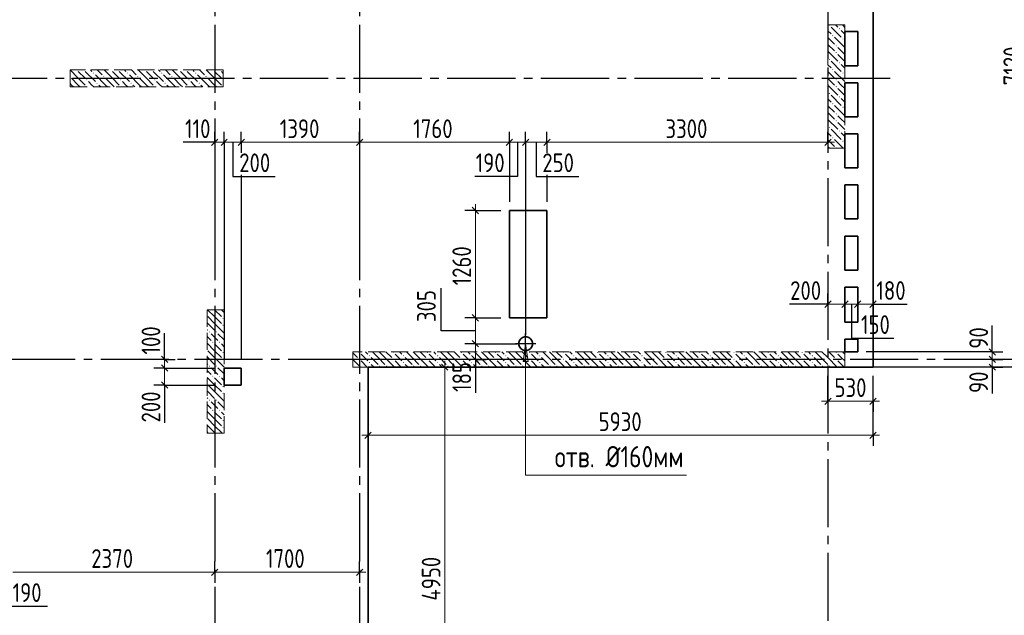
# Model space of a CAD drawing. Header units: millimetres. Extents: x 0 to 31317, y 0 to 42000.
# Tile 10 of 12: x 12333 to 23895, y 29466 to 36460. Entities that reach past the tile are written whole.
import ezdxf

# ---------------------------------------------------------------- set-up
doc = ezdxf.new("R2010")
doc.units = ezdxf.units.MM
doc.linetypes.add('______2', pattern=[270, 200, -70])
doc.linetypes.add('______5', pattern=[1100, 800, -100, 100, -100])
for name, color, linetype, lineweight in [('Standard', 7, 'Continuous', 25), ('ЖБ Перекрытие верхний уровень', 7, 'Continuous', 35), ('ЖБ Пилон', 7, 'Continuous', 35), ('ЖБ Стена верхний уровень', 7, 'Continuous', 35), ('Оси', 40, '______5', 18), ('Примечания', 7, 'Continuous', 25), ('Размерная выноска', 7, 'Continuous', 13)]:
    doc.layers.add(name, color=color, linetype=linetype, lineweight=lineweight)
doc.styles.add('GOST 2.304-81', font='txt')

msp = doc.modelspace()

# ---------------------------------------------------------------- hatches: boundary and pattern name
at = {"layer": 'ЖБ Пилон', "linetype": 'Continuous', "lineweight": 18, "transparency": 33554687}
for points in [[(21834, 36393), (21841, 36400), (21847, 36393), (21841, 36387)], [(21954, 36353), (21961, 36360), (21967, 36353), (21961, 36347)], [(21874, 36273), (21881, 36280), (21887, 36273), (21881, 36267)], [(21994, 36233), (22001, 36240), (22007, 36233), (22001, 36227)], [(21914, 36153), (21921, 36160), (21927, 36153), (21921, 36147)], [(21914, 36073), (21921, 36080), (21927, 36073), (21921, 36067)], [(21834, 35993), (21841, 36000), (21847, 35993), (21841, 35987)], [(21954, 35953), (21961, 35960), (21967, 35953), (21961, 35947)], [(13004, 35870), (13001, 35867), (12998, 35870)], [(13084, 35870), (13081, 35867), (13078, 35870)], [(13404, 35870), (13401, 35867), (13398, 35870)], [(13484, 35870), (13481, 35867), (13478, 35870)], [(13804, 35870), (13801, 35867), (13798, 35870)], [(13884, 35870), (13881, 35867), (13878, 35870)], [(14204, 35870), (14201, 35867), (14198, 35870)], [(14284, 35870), (14281, 35867), (14278, 35870)], [(14604, 35870), (14601, 35867), (14598, 35870)], [(14684, 35870), (14681, 35867), (14678, 35870)], [(21874, 35873), (21881, 35880), (21887, 35873), (21881, 35867)], [(12924, 35797), (12927, 35793), (12924, 35790)], [(13114, 35753), (13121, 35760), (13127, 35753), (13121, 35747)], [(13194, 35833), (13201, 35840), (13207, 35833), (13201, 35827)], [(13314, 35793), (13321, 35800), (13327, 35793), (13321, 35787)], [(13514, 35753), (13521, 35760), (13527, 35753), (13521, 35747)], [(13594, 35833), (13601, 35840), (13607, 35833), (13601, 35827)], [(13714, 35793), (13721, 35800), (13727, 35793), (13721, 35787)], [(13914, 35753), (13921, 35760), (13927, 35753), (13921, 35747)], [(13994, 35833), (14001, 35840), (14007, 35833), (14001, 35827)], [(14114, 35793), (14121, 35800), (14127, 35793), (14121, 35787)], [(14314, 35753), (14321, 35760), (14327, 35753), (14321, 35747)], [(14394, 35833), (14401, 35840), (14407, 35833), (14401, 35827)], [(14514, 35793), (14521, 35800), (14527, 35793), (14521, 35787)], [(14714, 35753), (14721, 35760), (14724, 35757), (14724, 35750), (14721, 35747)], [(21914, 35753), (21921, 35760), (21927, 35753), (21921, 35747)], [(21994, 35833), (22001, 35840), (22007, 35833), (22001, 35827)], [(13114, 35673), (13121, 35680), (13127, 35673), (13124, 35670), (13118, 35670)], [(13234, 35713), (13241, 35720), (13247, 35713), (13241, 35707)], [(13514, 35673), (13521, 35680), (13527, 35673), (13524, 35670), (13518, 35670)], [(13634, 35713), (13641, 35720), (13647, 35713), (13641, 35707)], [(13914, 35673), (13921, 35680), (13927, 35673), (13924, 35670), (13918, 35670)], [(14034, 35713), (14041, 35720), (14047, 35713), (14041, 35707)], [(14314, 35673), (14321, 35680), (14327, 35673), (14324, 35670), (14318, 35670)], [(14434, 35713), (14441, 35720), (14447, 35713), (14441, 35707)], [(14714, 35673), (14721, 35680), (14724, 35677), (14724, 35670), (14718, 35670)], [(21914, 35673), (21921, 35680), (21927, 35673), (21921, 35667)], [(21834, 35593), (21841, 35600), (21847, 35593), (21841, 35587)], [(21954, 35553), (21961, 35560), (21967, 35553), (21961, 35547)], [(21874, 35473), (21881, 35480), (21887, 35473), (21881, 35467)], [(21994, 35433), (22001, 35440), (22007, 35433), (22001, 35427)], [(21914, 35353), (21921, 35360), (21927, 35353), (21921, 35347)], [(21914, 35273), (21921, 35280), (21927, 35273), (21921, 35267)], [(21834, 35193), (21841, 35200), (21847, 35193), (21841, 35187)], [(21954, 35153), (21961, 35160), (21967, 35153), (21961, 35147)], [(21874, 35073), (21881, 35080), (21887, 35073), (21881, 35067)], [(21994, 35033), (22001, 35040), (22007, 35033), (22001, 35027)], [(21914, 34953), (21921, 34960), (21927, 34953), (21924, 34950), (21918, 34950)], [(14714, 32953), (14721, 32960), (14727, 32953), (14721, 32947)], [(14714, 32873), (14721, 32880), (14727, 32873), (14721, 32867)], [(14554, 32793), (14561, 32800), (14567, 32793), (14561, 32787)], [(14634, 32793), (14641, 32800), (14647, 32793), (14641, 32787)], [(14594, 32673), (14601, 32680), (14607, 32673), (14601, 32667)], [(14674, 32673), (14681, 32680), (14687, 32673), (14681, 32667)], [(14714, 32553), (14721, 32560), (14727, 32553), (14721, 32547)], [(14554, 32393), (14561, 32400), (14567, 32393), (14561, 32387)], [(14634, 32393), (14641, 32400), (14647, 32393), (14641, 32387)], [(14714, 32473), (14721, 32480), (14727, 32473), (14721, 32467)], [(14594, 32273), (14601, 32280), (14607, 32273), (14601, 32267)], [(14674, 32273), (14681, 32280), (14687, 32273), (14681, 32267)], [(14714, 32153), (14721, 32160), (14727, 32153), (14721, 32147)], [(14714, 32073), (14721, 32080), (14727, 32073), (14721, 32067)], [(14554, 31993), (14561, 32000), (14567, 31993), (14561, 31987)], [(14634, 31993), (14641, 32000), (14647, 31993), (14641, 31987)], [(14594, 31873), (14601, 31880), (14607, 31873), (14601, 31867)], [(14674, 31873), (14681, 31880), (14687, 31873), (14681, 31867)], [(14714, 31753), (14721, 31760), (14727, 31753), (14721, 31747)], [(14714, 31673), (14721, 31680), (14727, 31673), (14721, 31667)]]:
    msp.add_hatch(color=7, dxfattribs=at).paths.add_polyline_path(points, flags=16)
at = {"layer": 'ЖБ Стена верхний уровень', "linetype": 'Continuous', "lineweight": 18, "transparency": 33554687}
for points in [[(16314, 32553), (16321, 32560), (16327, 32553), (16321, 32547)], [(16434, 32513), (16441, 32520), (16447, 32513), (16441, 32507)], [(16714, 32553), (16721, 32560), (16727, 32553), (16721, 32547)], [(16834, 32513), (16841, 32520), (16847, 32513), (16841, 32507)], [(17114, 32553), (17121, 32560), (17127, 32553), (17121, 32547)], [(17234, 32513), (17241, 32520), (17247, 32513), (17241, 32507)], [(17514, 32553), (17521, 32560), (17527, 32553), (17521, 32547)], [(17634, 32513), (17641, 32520), (17647, 32513), (17641, 32507)], [(17914, 32553), (17921, 32560), (17927, 32553), (17921, 32547)], [(18034, 32513), (18041, 32520), (18047, 32513), (18041, 32507)], [(18314, 32553), (18321, 32560), (18327, 32553), (18321, 32547)], [(18434, 32513), (18441, 32520), (18447, 32513), (18441, 32507)], [(18714, 32553), (18721, 32560), (18727, 32553), (18721, 32547)], [(18834, 32513), (18841, 32520), (18847, 32513), (18841, 32507)], [(19114, 32553), (19121, 32560), (19127, 32553), (19121, 32547)], [(19234, 32513), (19241, 32520), (19247, 32513), (19241, 32507)], [(19514, 32553), (19521, 32560), (19527, 32553), (19521, 32547)], [(19634, 32513), (19641, 32520), (19647, 32513), (19641, 32507)], [(19914, 32553), (19921, 32560), (19927, 32553), (19921, 32547)], [(20034, 32513), (20041, 32520), (20047, 32513), (20041, 32507)], [(20314, 32553), (20321, 32560), (20327, 32553), (20321, 32547)], [(20434, 32513), (20441, 32520), (20447, 32513), (20441, 32507)], [(20714, 32553), (20721, 32560), (20727, 32553), (20721, 32547)], [(20834, 32513), (20841, 32520), (20847, 32513), (20841, 32507)], [(21114, 32553), (21121, 32560), (21127, 32553), (21121, 32547)], [(21234, 32513), (21241, 32520), (21247, 32513), (21241, 32507)], [(21514, 32553), (21521, 32560), (21527, 32553), (21521, 32547)], [(21634, 32513), (21641, 32520), (21647, 32513), (21641, 32507)], [(21914, 32553), (21921, 32560), (21927, 32553), (21921, 32547)], [(16244, 32397), (16247, 32393), (16244, 32390)], [(16314, 32473), (16321, 32480), (16327, 32473), (16321, 32467)], [(16434, 32433), (16441, 32440), (16447, 32433), (16441, 32427)], [(16554, 32393), (16561, 32400), (16567, 32393), (16561, 32387)], [(16634, 32393), (16641, 32400), (16647, 32393), (16641, 32387)], [(16714, 32473), (16721, 32480), (16727, 32473), (16721, 32467)], [(16834, 32433), (16841, 32440), (16847, 32433), (16841, 32427)], [(16954, 32393), (16961, 32400), (16967, 32393), (16961, 32387)], [(17034, 32393), (17041, 32400), (17047, 32393), (17041, 32387)], [(17114, 32473), (17121, 32480), (17127, 32473), (17121, 32467)], [(17234, 32433), (17241, 32440), (17247, 32433), (17241, 32427)], [(17354, 32393), (17361, 32400), (17367, 32393), (17361, 32387)], [(17434, 32393), (17441, 32400), (17447, 32393), (17441, 32387)], [(17514, 32473), (17521, 32480), (17527, 32473), (17521, 32467)], [(17634, 32433), (17641, 32440), (17647, 32433), (17641, 32427)], [(17754, 32393), (17761, 32400), (17767, 32393), (17761, 32387)], [(17834, 32393), (17841, 32400), (17847, 32393), (17841, 32387)], [(17914, 32473), (17921, 32480), (17927, 32473), (17921, 32467)], [(18034, 32433), (18041, 32440), (18047, 32433), (18041, 32427)], [(18154, 32393), (18161, 32400), (18167, 32393), (18161, 32387)], [(18234, 32393), (18241, 32400), (18247, 32393), (18241, 32387)], [(18314, 32473), (18321, 32480), (18327, 32473), (18321, 32467)], [(18434, 32433), (18441, 32440), (18447, 32433), (18441, 32427)], [(18554, 32393), (18561, 32400), (18567, 32393), (18561, 32387)], [(18634, 32393), (18641, 32400), (18647, 32393), (18641, 32387)], [(18714, 32473), (18721, 32480), (18727, 32473), (18721, 32467)], [(18834, 32433), (18841, 32440), (18847, 32433), (18841, 32427)], [(18954, 32393), (18961, 32400), (18967, 32393), (18961, 32387)], [(19034, 32393), (19041, 32400), (19047, 32393), (19041, 32387)], [(19114, 32473), (19121, 32480), (19127, 32473), (19121, 32467)], [(19234, 32433), (19241, 32440), (19247, 32433), (19241, 32427)], [(19354, 32393), (19361, 32400), (19367, 32393), (19361, 32387)], [(19434, 32393), (19441, 32400), (19447, 32393), (19441, 32387)], [(19514, 32473), (19521, 32480), (19527, 32473), (19521, 32467)], [(19634, 32433), (19641, 32440), (19647, 32433), (19641, 32427)], [(19754, 32393), (19761, 32400), (19767, 32393), (19761, 32387)], [(19834, 32393), (19841, 32400), (19847, 32393), (19841, 32387)], [(19914, 32473), (19921, 32480), (19927, 32473), (19921, 32467)], [(20034, 32433), (20041, 32440), (20047, 32433), (20041, 32427)], [(20154, 32393), (20161, 32400), (20167, 32393), (20161, 32387)], [(20234, 32393), (20241, 32400), (20247, 32393), (20241, 32387)], [(20314, 32473), (20321, 32480), (20327, 32473), (20321, 32467)], [(20434, 32433), (20441, 32440), (20447, 32433), (20441, 32427)], [(20554, 32393), (20561, 32400), (20567, 32393), (20561, 32387)], [(20634, 32393), (20641, 32400), (20647, 32393), (20641, 32387)], [(20714, 32473), (20721, 32480), (20727, 32473), (20721, 32467)], [(20834, 32433), (20841, 32440), (20847, 32433), (20841, 32427)], [(20954, 32393), (20961, 32400), (20967, 32393), (20961, 32387)], [(21034, 32393), (21041, 32400), (21047, 32393), (21041, 32387)], [(21114, 32473), (21121, 32480), (21127, 32473), (21121, 32467)], [(21234, 32433), (21241, 32440), (21247, 32433), (21241, 32427)], [(21354, 32393), (21361, 32400), (21367, 32393), (21361, 32387)], [(21434, 32393), (21441, 32400), (21447, 32393), (21441, 32387)], [(21514, 32473), (21521, 32480), (21527, 32473), (21521, 32467)], [(21634, 32433), (21641, 32440), (21647, 32433), (21641, 32427)], [(21754, 32393), (21761, 32400), (21767, 32393), (21761, 32387)], [(21834, 32393), (21841, 32400), (21847, 32393), (21841, 32387)], [(21914, 32473), (21921, 32480), (21927, 32473), (21921, 32467)]]:
    msp.add_hatch(color=7, dxfattribs=at).paths.add_polyline_path(points, flags=16)
at = {"layer": 'Примечания', "linetype": 'Continuous', "lineweight": 13, "transparency": 33554687}
msp.add_hatch(color=7, dxfattribs=at).paths.add_polyline_path([(18244, 32445), (18274, 32655), (18304, 32445)], flags=16)

# ---------------------------------------------------------------- linework, layer by layer
at = {"layer": 'Standard', "color": 7, "linetype": 'Continuous', "lineweight": 25, "transparency": 33554687}
for p, q in [((14661, 35057), (14586, 34982)), ((14771, 35057), (14697, 34982)), ((14971, 35057), (14897, 34982)), ((16361, 35057), (16286, 34982)), ((18121, 35057), (18046, 34982)), ((18312, 35057), (18236, 34982)), ((18561, 35057), (18486, 34982)), ((21861, 35057), (21786, 34982)), ((17646, 34257), (17721, 34182)), ((21786, 33082), (21861, 33157)), ((21986, 33082), (22061, 33157)), ((22136, 33082), (22212, 33157)), ((22316, 33082), (22392, 33157)), ((17646, 32997), (17721, 32922)), ((17646, 32692), (17721, 32617)), ((13997, 32508), (14071, 32433)), ((17646, 32508), (17721, 32433)), ((23716, 32597), (23792, 32522)), ((23716, 32508), (23792, 32433)), ((13997, 32408), (14071, 32333)), ((17286, 32417), (17361, 32343)), ((23716, 32417), (23792, 32343)), ((13997, 32208), (14071, 32133)), ((21861, 32017), (21786, 31943)), ((22392, 32017), (22316, 31943)), ((16386, 31543), (16461, 31617)), ((22316, 31543), (22392, 31617)), ((14661, 30010), (14586, 29935)), ((16361, 30010), (16286, 29935))]:
    msp.add_line(p, q, dxfattribs=at)
at = {"layer": 'Standard', "color": 251, "linetype": 'Continuous', "lineweight": -3, "true_color": 0x656565, "transparency": 33554687}
for p, q in [((14624, 35020), (14624, 35145)), ((14734, 35020), (14734, 35145)), ((14934, 35020), (14934, 35145)), ((16324, 35020), (16324, 35145)), ((18084, 35020), (18084, 35145)), ((18274, 35020), (18274, 35145)), ((18524, 35020), (18524, 35145)), ((21824, 35020), (21824, 35145)), ((14624, 35020), (14624, 34895)), ((14624, 35020), (14624, 33951)), ((14734, 35020), (14734, 34895)), ((14734, 35020), (14734, 32470)), ((14934, 35020), (14934, 34895)), ((14934, 35020), (14934, 34922)), ((16324, 35020), (16324, 34895)), ((18084, 35020), (18084, 34895)), ((18274, 35020), (18274, 34895)), ((18524, 35020), (18524, 34895)), ((21824, 35020), (21824, 34895)), ((21824, 35020), (21824, 35020)), ((14934, 34637), (14934, 32470)), ((18524, 34637), (18524, 34320)), ((17684, 34220), (17559, 34220)), ((17684, 34220), (17809, 34220)), ((17684, 34220), (17984, 34220)), ((21824, 33120), (21824, 33245)), ((22024, 33120), (22024, 33245)), ((22174, 33120), (22174, 33245)), ((22354, 33120), (22354, 33245)), ((21824, 33120), (21824, 32995)), ((21824, 33120), (21824, 33120)), ((22024, 33120), (22024, 32995)), ((22024, 33120), (22024, 33120)), ((22174, 33120), (22174, 32995)), ((22174, 33120), (22174, 33120)), ((22354, 33120), (22354, 32995)), ((22354, 33120), (22354, 33120)), ((17684, 32960), (17559, 32960)), ((17684, 32960), (17809, 32960)), ((17684, 32960), (17984, 32960)), ((17684, 32655), (17559, 32655)), ((17684, 32655), (17809, 32655)), ((17684, 32655), (18174, 32655)), ((23754, 32560), (23629, 32560)), ((23754, 32560), (23879, 32560)), ((14034, 32470), (13909, 32470)), ((14034, 32470), (14159, 32470)), ((14034, 32470), (14034, 32470)), ((17324, 32380), (17199, 32380)), ((17324, 32380), (17449, 32380)), ((17324, 32380), (17324, 32380)), ((17684, 32470), (17559, 32470)), ((17684, 32470), (17809, 32470)), ((23754, 32470), (23629, 32470)), ((23754, 32380), (23629, 32380)), ((23754, 32470), (23879, 32470)), ((23754, 32470), (23754, 32470)), ((23754, 32380), (23879, 32380)), ((14034, 32370), (13909, 32370)), ((14034, 32370), (14159, 32370)), ((14034, 32370), (14634, 32370)), ((16424, 31580), (16424, 32280)), ((21824, 31980), (21824, 32280)), ((22354, 31580), (22354, 32280)), ((22354, 31980), (22354, 32280)), ((14034, 32170), (13909, 32170)), ((14034, 32170), (14159, 32170)), ((14034, 32170), (14634, 32170)), ((21824, 31980), (21824, 32105)), ((22354, 31980), (22354, 32105)), ((21824, 31980), (21824, 31855)), ((22354, 31980), (22354, 31855)), ((16424, 31580), (16424, 31705)), ((22354, 31580), (22354, 31705)), ((16424, 31580), (16424, 31455)), ((22354, 31580), (22354, 31455)), ((14624, 29973), (14624, 30098)), ((16324, 29973), (16324, 30098)), ((14624, 29973), (14624, 29848)), ((14624, 29973), (14624, 29973)), ((16324, 29973), (16324, 29848)), ((16324, 29973), (16324, 29973))]:
    msp.add_line(p, q, dxfattribs=at)
at = {"layer": 'Standard', "color": 7, "linetype": 'Continuous', "lineweight": 13, "transparency": 33554687}
for p, q in [((14624, 35020), (14549, 35020)), ((14734, 35020), (14624, 35020)), ((14934, 35020), (14734, 35020)), ((16324, 35020), (14934, 35020)), ((18084, 35020), (16324, 35020)), ((18274, 35020), (18084, 35020)), ((18524, 35020), (18274, 35020)), ((21824, 35020), (21899, 35020)), ((17684, 34220), (17684, 34295)), ((21824, 33120), (21749, 33120)), ((21824, 33120), (22024, 33120)), ((22024, 33120), (22174, 33120)), ((22174, 33120), (22354, 33120)), ((22354, 33120), (22429, 33120)), ((17684, 32960), (17684, 32655)), ((17684, 32655), (17684, 32470)), ((23754, 32560), (23754, 32635)), ((14034, 32470), (14034, 32545)), ((17324, 32380), (17324, 32455)), ((17684, 32470), (17684, 32395)), ((23754, 32470), (23754, 32380)), ((23754, 32380), (23754, 32305)), ((14034, 32370), (14034, 32170)), ((14034, 32170), (14034, 32095)), ((21824, 31980), (21749, 31980)), ((22354, 31980), (21824, 31980)), ((22354, 31980), (22429, 31980)), ((16424, 31580), (16349, 31580)), ((16424, 31580), (22354, 31580)), ((22354, 31580), (22429, 31580)), ((14624, 29973), (12254, 29973)), ((16324, 29973), (16399, 29973))]:
    msp.add_line(p, q, dxfattribs=at)
at = {"layer": 'Standard', "color": 8, "linetype": '______5', "lineweight": -3, "transparency": 33554687}
for p, q in [((18274, 32535), (18274, 32775)), ((18393, 32655), (18154, 32655))]:
    msp.add_line(p, q, dxfattribs=at)
at = {"layer": 'Standard', "color": 251, "linetype": 'Continuous', "lineweight": -3, "true_color": 0x656565, "transparency": 33554687}
for points in [[(16324, 35020), (16324, 34753), (16324, 34753), (16324, 33775)], [(18084, 35020), (18084, 34893), (18084, 34893), (18084, 34714), (18084, 34714), (18084, 34320)], [(18274, 35020), (18274, 34908), (18274, 34908), (18274, 34748), (18274, 34748), (18274, 32755)], [(18524, 35020), (18524, 34928), (18524, 34928), (18524, 34922)], [(23754, 32560), (23737, 32560), (23737, 32560), (22274, 32560)], [(17684, 32470), (17667, 32470), (17667, 32470), (16237, 32470)], [(23754, 32380), (23737, 32380), (23737, 32380), (22274, 32380)], [(24154, 32380), (24137, 32380), (24137, 32380), (24137, 32380), (24137, 32380), (22454, 32380)]]:
    msp.add_lwpolyline(points, dxfattribs=at)
at = {"layer": 'Standard', "color": 7, "linetype": 'Continuous', "lineweight": 13, "transparency": 33554687}
for points in [[(21824, 35020), (19665, 35020), (19665, 35020), (19589, 35020), (19589, 35020), (19318, 35020), (19318, 35020), (18524, 35020)], [(17684, 34220), (17684, 33258), (17684, 33258), (17684, 32960)], [(23754, 32560), (23754, 32549), (23754, 32549), (23754, 32470)], [(14034, 32470), (14034, 32441), (14034, 32441), (14034, 32370)], [(17324, 32380), (17324, 29568), (17324, 29568), (17324, 27430)], [(16324, 29973), (14824, 29973), (14824, 29973), (14747, 29973), (14747, 29973), (14624, 29973)]]:
    msp.add_lwpolyline(points, dxfattribs=at)
at = {"layer": 'ЖБ Перекрытие верхний уровень', "color": 7, "linetype": 'Continuous', "lineweight": 35, "transparency": 33554687}
for p, q in [((22354, 32380), (22354, 39500)), ((22024, 35920), (22024, 36320)), ((22024, 36320), (22174, 36320)), ((22174, 36320), (22174, 35920)), ((22174, 35920), (22024, 35920)), ((22024, 35720), (22174, 35720)), ((22024, 35320), (22024, 35720)), ((22174, 35720), (22174, 35320)), ((22174, 35320), (22024, 35320)), ((22024, 34720), (22024, 35120)), ((22024, 35120), (22174, 35120)), ((22174, 35120), (22174, 34720)), ((22174, 34720), (22024, 34720)), ((22024, 34520), (22174, 34520)), ((22024, 34120), (22024, 34520)), ((22174, 34520), (22174, 34120)), ((18524, 34220), (18084, 34220)), ((18084, 34220), (18084, 32960)), ((18524, 32960), (18524, 34220)), ((22174, 34120), (22024, 34120)), ((22024, 33920), (22174, 33920)), ((22024, 33520), (22024, 33920)), ((22174, 33920), (22174, 33520)), ((22174, 33520), (22024, 33520)), ((22024, 33320), (22174, 33320)), ((22024, 32910), (22024, 33320)), ((22174, 33320), (22174, 32910)), ((18084, 32960), (18424, 32960)), ((18424, 32960), (18524, 32960)), ((22174, 32910), (22024, 32910)), ((18237, 32727), (18217, 32712)), ((18261, 32735), (18237, 32727)), ((18287, 32735), (18261, 32735)), ((18311, 32727), (18287, 32735)), ((18331, 32712), (18311, 32727)), ((18202, 32692), (18194, 32668)), ((18194, 32668), (18194, 32642)), ((18194, 32642), (18202, 32618)), ((18217, 32712), (18202, 32692)), ((18202, 32618), (18217, 32598)), ((18346, 32692), (18331, 32712)), ((18331, 32598), (18346, 32618)), ((18354, 32668), (18346, 32692)), ((18346, 32618), (18354, 32642)), ((18354, 32642), (18354, 32668)), ((22024, 32560), (22024, 32710)), ((22024, 32710), (22174, 32710)), ((22174, 32710), (22174, 32560)), ((18217, 32598), (18237, 32583)), ((18237, 32583), (18261, 32575)), ((18261, 32575), (18287, 32575)), ((18287, 32575), (18311, 32583)), ((18311, 32583), (18331, 32598)), ((22174, 32560), (22024, 32560)), ((16424, 32380), (22174, 32380)), ((16424, 27430), (16424, 32380)), ((22174, 32380), (22354, 32380)), ((14934, 32370), (14734, 32370)), ((14734, 32370), (14734, 32170)), ((14934, 32170), (14934, 32370)), ((14734, 32170), (14934, 32170))]:
    msp.add_line(p, q, dxfattribs=at)
at = {"layer": 'ЖБ Пилон', "color": 253, "linetype": '______2', "lineweight": 13, "true_color": 0xa0a0a0, "transparency": 33554687}
for p, q in [((22024, 36400), (21824, 36400)), ((21824, 36400), (21824, 34950)), ((22024, 34950), (22024, 36400)), ((14724, 35870), (12924, 35870)), ((12924, 35870), (12924, 35670)), ((14724, 35670), (14724, 35870)), ((12924, 35670), (14724, 35670)), ((21824, 34950), (22024, 34950)), ((14534, 33055), (14534, 31605)), ((14734, 33055), (14534, 33055)), ((14734, 31605), (14734, 33055)), ((14534, 31605), (14734, 31605))]:
    msp.add_line(p, q, dxfattribs=at)
at = {"layer": 'ЖБ Пилон', "color": 9, "linetype": 'Continuous', "lineweight": 18, "true_color": 0xc7c7c7, "transparency": 33554687}
for p, q in [((21861, 36293), (21824, 36330)), ((21861, 36373), (21981, 36253)), ((21914, 36400), (21941, 36373)), ((21981, 36333), (22024, 36290)), ((21994, 36400), (22024, 36370)), ((21824, 36250), (21901, 36173)), ((21901, 36253), (22021, 36133)), ((22024, 36210), (22021, 36213)), ((21824, 36170), (21901, 36093)), ((21824, 36090), (21941, 35973)), ((21981, 36093), (21941, 36133)), ((22021, 36053), (21981, 36093)), ((21861, 35973), (21981, 35853)), ((21941, 36053), (22024, 35970)), ((13021, 35773), (12924, 35870)), ((13021, 35853), (13101, 35773)), ((13101, 35853), (13221, 35733)), ((13164, 35870), (13181, 35853)), ((13244, 35870), (13301, 35813)), ((13421, 35773), (13324, 35870)), ((13421, 35853), (13501, 35773)), ((13501, 35853), (13621, 35733)), ((13564, 35870), (13581, 35853)), ((13644, 35870), (13701, 35813)), ((13821, 35773), (13724, 35870)), ((13821, 35853), (13901, 35773)), ((13901, 35853), (14021, 35733)), ((13964, 35870), (13981, 35853)), ((14044, 35870), (14101, 35813)), ((14221, 35773), (14124, 35870)), ((14221, 35853), (14301, 35773)), ((14301, 35853), (14421, 35733)), ((14364, 35870), (14381, 35853)), ((14444, 35870), (14501, 35813)), ((14621, 35773), (14524, 35870)), ((14621, 35853), (14701, 35773)), ((14701, 35853), (14724, 35830)), ((21861, 35893), (21824, 35930)), ((21824, 35850), (21901, 35773)), ((21901, 35853), (22021, 35733)), ((21981, 35933), (22024, 35890)), ((12941, 35773), (13021, 35693)), ((13021, 35773), (13101, 35693)), ((13181, 35693), (13141, 35733)), ((13341, 35693), (13221, 35813)), ((13341, 35773), (13421, 35693)), ((13421, 35773), (13501, 35693)), ((13581, 35693), (13541, 35733)), ((13741, 35693), (13621, 35813)), ((13741, 35773), (13821, 35693)), ((13821, 35773), (13901, 35693)), ((13981, 35693), (13941, 35733)), ((14141, 35693), (14021, 35813)), ((14141, 35773), (14221, 35693)), ((14221, 35773), (14301, 35693)), ((14381, 35693), (14341, 35733)), ((14541, 35693), (14421, 35813)), ((14541, 35773), (14621, 35693)), ((14621, 35773), (14701, 35693)), ((21824, 35770), (21901, 35693)), ((21981, 35693), (21941, 35733)), ((22024, 35810), (22021, 35813)), ((12941, 35693), (12924, 35710)), ((12941, 35693), (12964, 35670)), ((13021, 35693), (13044, 35670)), ((13204, 35670), (13181, 35693)), ((13261, 35693), (13284, 35670)), ((13341, 35693), (13364, 35670)), ((13421, 35693), (13444, 35670)), ((13604, 35670), (13581, 35693)), ((13661, 35693), (13684, 35670)), ((13741, 35693), (13764, 35670)), ((13821, 35693), (13844, 35670)), ((14004, 35670), (13981, 35693)), ((14061, 35693), (14084, 35670)), ((14141, 35693), (14164, 35670)), ((14221, 35693), (14244, 35670)), ((14404, 35670), (14381, 35693)), ((14461, 35693), (14484, 35670)), ((14541, 35693), (14564, 35670)), ((14621, 35693), (14644, 35670)), ((21824, 35690), (21941, 35573)), ((21941, 35653), (22024, 35570)), ((22021, 35653), (21981, 35693)), ((21861, 35493), (21824, 35530)), ((21861, 35573), (21981, 35453)), ((21981, 35533), (22024, 35490)), ((21824, 35450), (21901, 35373)), ((21901, 35453), (22021, 35333)), ((22024, 35410), (22021, 35413)), ((21824, 35370), (21901, 35293)), ((21824, 35290), (21941, 35173)), ((21981, 35293), (21941, 35333)), ((22021, 35253), (21981, 35293)), ((21861, 35173), (21981, 35053)), ((21941, 35253), (22024, 35170)), ((21861, 35093), (21824, 35130)), ((21824, 35050), (21901, 34973)), ((21901, 35053), (22004, 34950)), ((21981, 35133), (22024, 35090)), ((21824, 34970), (21844, 34950)), ((22024, 35010), (22021, 35013)), ((14621, 32973), (14539, 33055)), ((14541, 32973), (14621, 32893)), ((14621, 33053), (14701, 32973)), ((14621, 32973), (14701, 32893)), ((14701, 33053), (14734, 33020)), ((14541, 32893), (14534, 32900)), ((14541, 32893), (14621, 32813)), ((14621, 32893), (14734, 32780)), ((14534, 32820), (14541, 32813)), ((14534, 32740), (14581, 32693)), ((14621, 32733), (14581, 32773)), ((14661, 32693), (14621, 32733)), ((14661, 32773), (14734, 32700)), ((14621, 32573), (14534, 32660)), ((14621, 32653), (14701, 32573)), ((14701, 32653), (14734, 32620)), ((14541, 32493), (14534, 32500)), ((14541, 32573), (14621, 32493)), ((14541, 32493), (14621, 32413)), ((14621, 32573), (14701, 32493)), ((14621, 32493), (14734, 32380)), ((14534, 32420), (14541, 32413)), ((14534, 32340), (14581, 32293)), ((14621, 32173), (14534, 32260)), ((14621, 32333), (14581, 32373)), ((14661, 32293), (14621, 32333)), ((14661, 32373), (14734, 32300)), ((14541, 32173), (14621, 32093)), ((14621, 32253), (14701, 32173)), ((14621, 32173), (14701, 32093)), ((14701, 32253), (14734, 32220)), ((14541, 32093), (14534, 32100)), ((14541, 32093), (14621, 32013)), ((14621, 32093), (14734, 31980)), ((14534, 32020), (14541, 32013)), ((14534, 31940), (14581, 31893)), ((14621, 31933), (14581, 31973)), ((14661, 31893), (14621, 31933)), ((14661, 31973), (14734, 31900)), ((14621, 31773), (14534, 31860)), ((14621, 31853), (14701, 31773)), ((14701, 31853), (14734, 31820)), ((14541, 31693), (14534, 31700)), ((14541, 31773), (14621, 31693)), ((14541, 31693), (14621, 31613)), ((14621, 31773), (14701, 31693)), ((14621, 31693), (14709, 31605)), ((14534, 31620), (14541, 31613))]:
    msp.add_line(p, q, dxfattribs=at)
at = {"layer": 'ЖБ Стена верхний уровень', "color": 251, "linetype": '______2', "lineweight": 13, "true_color": 0x656565, "transparency": 33554687}
for p, q in [((22024, 32560), (16244, 32560)), ((16244, 32560), (16244, 32380)), ((22024, 32380), (22024, 32560)), ((16244, 32380), (22024, 32380))]:
    msp.add_line(p, q, dxfattribs=at)
at = {"layer": 'ЖБ Стена верхний уровень', "color": 9, "linetype": 'Continuous', "lineweight": 18, "true_color": 0xc7c7c7, "transparency": 33554687}
for p, q in [((16244, 32550), (16301, 32493)), ((16381, 32493), (16341, 32533)), ((16421, 32453), (16381, 32493)), ((16394, 32560), (16421, 32533)), ((16461, 32493), (16541, 32413)), ((16541, 32493), (16474, 32560)), ((16541, 32493), (16621, 32413)), ((16554, 32560), (16621, 32493)), ((16621, 32493), (16734, 32380)), ((16634, 32560), (16701, 32493)), ((16781, 32493), (16741, 32533)), ((16821, 32453), (16781, 32493)), ((16794, 32560), (16821, 32533)), ((16861, 32493), (16941, 32413)), ((16941, 32493), (16874, 32560)), ((16941, 32493), (17021, 32413)), ((16954, 32560), (17021, 32493)), ((17021, 32493), (17134, 32380)), ((17034, 32560), (17101, 32493)), ((17181, 32493), (17141, 32533)), ((17221, 32453), (17181, 32493)), ((17194, 32560), (17221, 32533)), ((17261, 32493), (17341, 32413)), ((17341, 32493), (17274, 32560)), ((17341, 32493), (17421, 32413)), ((17354, 32560), (17421, 32493)), ((17421, 32493), (17534, 32380)), ((17434, 32560), (17501, 32493)), ((17581, 32493), (17541, 32533)), ((17621, 32453), (17581, 32493)), ((17594, 32560), (17621, 32533)), ((17661, 32493), (17741, 32413)), ((17741, 32493), (17674, 32560)), ((17741, 32493), (17821, 32413)), ((17754, 32560), (17821, 32493)), ((17821, 32493), (17934, 32380)), ((17834, 32560), (17901, 32493)), ((17981, 32493), (17941, 32533)), ((18021, 32453), (17981, 32493)), ((17994, 32560), (18021, 32533)), ((18061, 32493), (18141, 32413)), ((18141, 32493), (18074, 32560)), ((18141, 32493), (18221, 32413)), ((18154, 32560), (18221, 32493)), ((18221, 32493), (18334, 32380)), ((18234, 32560), (18301, 32493)), ((18381, 32493), (18341, 32533)), ((18421, 32453), (18381, 32493)), ((18394, 32560), (18421, 32533)), ((18461, 32493), (18541, 32413)), ((18541, 32493), (18474, 32560)), ((18541, 32493), (18621, 32413)), ((18554, 32560), (18621, 32493)), ((18621, 32493), (18734, 32380)), ((18634, 32560), (18701, 32493)), ((18781, 32493), (18741, 32533)), ((18821, 32453), (18781, 32493)), ((18794, 32560), (18821, 32533)), ((18861, 32493), (18941, 32413)), ((18941, 32493), (18874, 32560)), ((18941, 32493), (19021, 32413)), ((18954, 32560), (19021, 32493)), ((19021, 32493), (19134, 32380)), ((19034, 32560), (19101, 32493)), ((19181, 32493), (19141, 32533)), ((19221, 32453), (19181, 32493)), ((19194, 32560), (19221, 32533)), ((19261, 32493), (19341, 32413)), ((19341, 32493), (19274, 32560)), ((19341, 32493), (19421, 32413)), ((19354, 32560), (19421, 32493)), ((19421, 32493), (19534, 32380)), ((19434, 32560), (19501, 32493)), ((19581, 32493), (19541, 32533)), ((19621, 32453), (19581, 32493)), ((19594, 32560), (19621, 32533)), ((19661, 32493), (19741, 32413)), ((19741, 32493), (19674, 32560)), ((19741, 32493), (19821, 32413)), ((19754, 32560), (19821, 32493)), ((19821, 32493), (19934, 32380)), ((19834, 32560), (19901, 32493)), ((19981, 32493), (19941, 32533)), ((20021, 32453), (19981, 32493)), ((19994, 32560), (20021, 32533)), ((20061, 32493), (20141, 32413)), ((20141, 32493), (20074, 32560)), ((20141, 32493), (20221, 32413)), ((20154, 32560), (20221, 32493)), ((20221, 32493), (20334, 32380)), ((20234, 32560), (20301, 32493)), ((20381, 32493), (20341, 32533)), ((20421, 32453), (20381, 32493)), ((20394, 32560), (20421, 32533)), ((20461, 32493), (20541, 32413)), ((20541, 32493), (20474, 32560)), ((20541, 32493), (20621, 32413)), ((20554, 32560), (20621, 32493)), ((20621, 32493), (20734, 32380)), ((20634, 32560), (20701, 32493)), ((20781, 32493), (20741, 32533)), ((20821, 32453), (20781, 32493)), ((20794, 32560), (20821, 32533)), ((20861, 32493), (20941, 32413)), ((20941, 32493), (20874, 32560)), ((20941, 32493), (21021, 32413)), ((20954, 32560), (21021, 32493)), ((21021, 32493), (21134, 32380)), ((21034, 32560), (21101, 32493)), ((21181, 32493), (21141, 32533)), ((21221, 32453), (21181, 32493)), ((21194, 32560), (21221, 32533)), ((21261, 32493), (21341, 32413)), ((21341, 32493), (21274, 32560)), ((21341, 32493), (21421, 32413)), ((21354, 32560), (21421, 32493)), ((21421, 32493), (21534, 32380)), ((21434, 32560), (21501, 32493)), ((21581, 32493), (21541, 32533)), ((21621, 32453), (21581, 32493)), ((21594, 32560), (21621, 32533)), ((21661, 32493), (21741, 32413)), ((21741, 32493), (21674, 32560)), ((21741, 32493), (21821, 32413)), ((21754, 32560), (21821, 32493)), ((21821, 32493), (21934, 32380)), ((21834, 32560), (21901, 32493)), ((21981, 32493), (21941, 32533)), ((22021, 32453), (21981, 32493)), ((21994, 32560), (22021, 32533)), ((16244, 32470), (16334, 32380)), ((16341, 32453), (16414, 32380)), ((16461, 32413), (16494, 32380)), ((16741, 32453), (16814, 32380)), ((16861, 32413), (16894, 32380)), ((17141, 32453), (17214, 32380)), ((17261, 32413), (17294, 32380)), ((17541, 32453), (17614, 32380)), ((17661, 32413), (17694, 32380)), ((17941, 32453), (18014, 32380)), ((18061, 32413), (18094, 32380)), ((18341, 32453), (18414, 32380)), ((18461, 32413), (18494, 32380)), ((18741, 32453), (18814, 32380)), ((18861, 32413), (18894, 32380)), ((19141, 32453), (19214, 32380)), ((19261, 32413), (19294, 32380)), ((19541, 32453), (19614, 32380)), ((19661, 32413), (19694, 32380)), ((19941, 32453), (20014, 32380)), ((20061, 32413), (20094, 32380)), ((20341, 32453), (20414, 32380)), ((20461, 32413), (20494, 32380)), ((20741, 32453), (20814, 32380)), ((20861, 32413), (20894, 32380)), ((21141, 32453), (21214, 32380)), ((21261, 32413), (21294, 32380)), ((21541, 32453), (21614, 32380)), ((21661, 32413), (21694, 32380)), ((21941, 32453), (22014, 32380))]:
    msp.add_line(p, q, dxfattribs=at)
at = {"layer": 'Оси', "color": 8, "linetype": '______5', "lineweight": -3, "transparency": 33554687}
for p, q in [((21824, 40100), (21824, 15930)), ((14624, 39700), (14624, 15930)), ((16324, 39700), (16324, 15930)), ((22554, 35770), (4600, 35770)), ((23984, 32470), (4600, 32470))]:
    msp.add_line(p, q, dxfattribs=at)
at = {"layer": 'Примечания', "color": 7, "linetype": 'Continuous', "lineweight": 13, "transparency": 33554687}
for p, q in [((18244, 32445), (18274, 32655)), ((18274, 32655), (18274, 32655)), ((18274, 32655), (18274, 32655)), ((18274, 32655), (18274, 32655)), ((18274, 32655), (18304, 32445)), ((18304, 32445), (18244, 32445)), ((18274, 32445), (18274, 32430))]:
    msp.add_line(p, q, dxfattribs=at)
msp.add_lwpolyline([(18274, 32655), (18274, 31112), (20162, 31112)], dxfattribs=at)
at = {"layer": 'Размерная выноска', "color": 7, "linetype": 'Continuous', "lineweight": 25, "transparency": 33554687}
for p, q in [((14624, 35020), (14254, 35020)), ((21824, 33120), (21374, 33120)), ((22354, 33120), (22754, 33120)), ((23754, 32560), (23754, 32870)), ((14034, 32470), (14034, 32780)), ((17684, 32470), (17684, 32080)), ((23754, 32380), (23754, 32070)), ((14034, 32175), (14034, 31725))]:
    msp.add_line(p, q, dxfattribs=at)
for points in [[(14834, 35020), (14834, 34620), (15334, 34620)], [(18179, 35020), (18179, 34620), (17679, 34620)], [(18399, 35020), (18399, 34620), (18899, 34620)], [(17684, 32808), (17284, 32808), (17284, 33308)], [(22099, 33120), (22099, 32720), (22599, 32720)], [(12159, 29973), (12159, 29573), (12659, 29573)]]:
    msp.add_lwpolyline(points, dxfattribs=at)

# ---------------------------------------------------------------- texts
at = {"layer": 'Standard', "color": 7, "linetype": 'Continuous', "lineweight": 25, "transparency": 33554687, "char_height": 220, "attachment_point": 7, "rotation": 90, "style": 'GOST 2.304-81'}
for s, insert, width in [('7120', (24104, 35690), 625.74), ('1260', (17634, 33340), 625.74), ('305', (17219, 32910), 500.82), ('100', (13984, 32528), 485.07), ('90', (23704, 32597), 391.31), ('185', (17634, 32089), 469.51), ('90', (23704, 32077), 391.31), ('200', (13984, 31731), 531.96), ('4950', (17274, 29639), 657.05)]:
    msp.add_mtext(s, dxfattribs=dict(at, insert=insert, width=width))
at = {"layer": 'Standard', "color": 7, "linetype": 'Continuous', "lineweight": 25, "transparency": 33554687, "char_height": 220, "attachment_point": 7, "style": 'GOST 2.304-81'}
for s, insert, width in [('110', (14274, 35070), 438.2), ('1390', (15387, 35070), 610.16), ('1760', (16954, 35070), 625.73), ('3300', (19916, 35070), 641.48), ('200', (14911, 34670), 531.97), ('190', (17687, 34670), 485.09), ('250', (18470, 34670), 516.39), ('200', (21380, 33170), 531.97), ('180', (22392, 33170), 485.07), ('150', (22212, 32770), 469.51), ('530', (21901, 32030), 500.81), ('5930', (19131, 31630), 641.48), ('2370', (13173, 30023), 657.06), ('1700', (15224, 30023), 625.74), ('190', (12249, 29623), 485.09)]:
    msp.add_mtext(s, dxfattribs=dict(at, insert=insert, width=width))
at = {"layer": 'Примечания', "color": 7, "linetype": 'Continuous', "lineweight": 25, "transparency": 33554687, "char_height": 250, "attachment_point": 7, "style": 'GOST 2.304-81'}
for s, insert, width in [('Деталь\\~плана\\~1', (9838, 31762), 2096.87), ('отв.\\~Ø160мм', (18616, 31204), 1673.44)]:
    msp.add_mtext(s, dxfattribs=dict(at, insert=insert, width=width))

doc.saveas('drawing.dxf')
